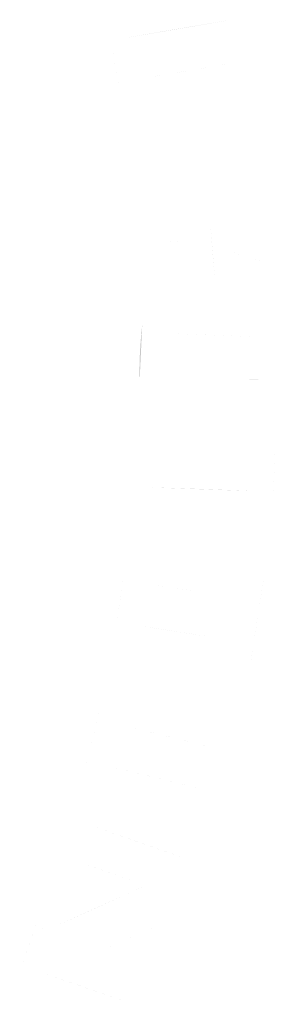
# Model space of a CAD drawing. Header units: inches. Extents: x -5.1 to 19.6, y 0 to 17.7.
# Tile 21 of 25: x 19.3839 to 19.4793, y 16.6205 to 16.9872. Entities that reach past the tile are written whole.
import ezdxf

# ---------------------------------------------------------------- set-up
doc = ezdxf.new("R2010")
doc.units = ezdxf.units.IN
doc.header["$MEASUREMENT"] = 0
doc.layers.add('PDF_Solid Fills', color=7, linetype='CONTINUOUS')

msp = doc.modelspace()

# ---------------------------------------------------------------- hatches: boundary and pattern name
at = {"layer": 'PDF_Solid Fills', "transparency": 33554559}
h = msp.add_hatch(color=256, dxfattribs=at)
h.paths.add_polyline_path([(19.41726, 16.98367, 0.000205), (19.42132, 16.96015)], flags=0)
h.paths.add_polyline_path([(19.46338, 16.98721, 0.002765), (19.42307, 16.98036)], flags=0)
h.paths.add_polyline_path([(19.4289, 16.96519, 0.000437), (19.46368, 16.97106)], flags=0)
h = msp.add_hatch(color=256, dxfattribs=at)
h.paths.add_polyline_path([(19.46219, 16.90096, 0.000829), (19.47696, 16.89644)], flags=0)
h.paths.add_polyline_path([(19.43938, 16.90456, 0.002176), (19.44552, 16.90485)], flags=0)
h.paths.add_polyline_path([(19.45744, 16.91923, 0.000041), (19.44252, 16.9179)], flags=0)
h.paths.add_polyline_path([(19.45515, 16.91054, 0.002274), (19.45669, 16.89154)], flags=0)
h = msp.add_hatch(color=256, dxfattribs=at)
h.paths.add_polyline_path([(19.46189, 16.85318, 0.004024), (19.47378, 16.8532)], flags=0)
h.paths.add_polyline_path([(19.46095, 16.82831, 0.000084), (19.46189, 16.85318)], flags=0)
h.paths.add_polyline_path([(19.47934, 16.83051, 0.000394), (19.47853, 16.80826)], flags=0)
h.paths.add_polyline_path([(19.4708, 16.81164, 0.003302), (19.43282, 16.81299)], flags=0)
h.paths.add_polyline_path([(19.42749, 16.81135), (19.42749, 16.83106)], flags=0)
h.paths.add_polyline_path([(19.43582, 16.82889, 0.002481), (19.44843, 16.82889)], flags=0)
h.paths.add_polyline_path([(19.42968, 16.87358, 0.035917), (19.42868, 16.85237)], flags=0)
h.paths.add_polyline_path([(19.47261, 16.8691, 0.00041), (19.43603, 16.87047)], flags=0)
h = msp.add_hatch(color=256, dxfattribs=at)
h.paths.add_polyline_path([(19.45408, 16.73701, 0.000015), (19.46992, 16.73459)], flags=0)
h.paths.add_polyline_path([(19.45533, 16.75732, 0.00116), (19.42698, 16.76169)], flags=0)
h.paths.add_polyline_path([(19.42294, 16.78151, 0.000621), (19.41985, 16.76071)], flags=0)
h.paths.add_polyline_path([(19.43119, 16.77717, 0.000496), (19.45721, 16.77315)], flags=0)
h.paths.add_polyline_path([(19.47892, 16.79038, 0.000266), (19.46202, 16.79286)], flags=0)
h.paths.add_polyline_path([(19.47546, 16.78226, 0.000382), (19.46933, 16.7423)], flags=0)
h = msp.add_hatch(color=256, dxfattribs=at)
h.paths.add_polyline_path([(19.45165, 16.70081, 0.000521), (19.41646, 16.70933)], flags=0)
h.paths.add_polyline_path([(19.40821, 16.70718, 0.000278), (19.41373, 16.72998)], flags=0)
h.paths.add_polyline_path([(19.45642, 16.71604, 0.000431), (19.42221, 16.72441)], flags=0)
h = msp.add_hatch(color=256, dxfattribs=at)
h.paths.add_polyline_path([(19.39174, 16.63247, 0.000945), (19.42638, 16.62047)], flags=0)
h.paths.add_polyline_path([(19.38392, 16.63228, 0.004133), (19.38461, 16.63083)], flags=0)
h.paths.add_polyline_path([(19.38392, 16.63228, 0.000714), (19.39069, 16.65181)], flags=0)
h.paths.add_polyline_path([(19.39169, 16.65172, 0.001104), (19.39255, 16.64831)], flags=0)
h.paths.add_polyline_path([(19.39809, 16.64991, 0.002038), (19.42294, 16.66112)], flags=0)
h.paths.add_polyline_path([(19.43084, 16.66453, 0.002643), (19.42294, 16.66112)], flags=0)
h.paths.add_polyline_path([(19.42719, 16.66612, 0.000865), (19.40546, 16.6737)], flags=0)
h.paths.add_polyline_path([(19.44624, 16.67464, 0.000921), (19.41071, 16.68699)], flags=0)
h.paths.add_polyline_path([(19.44161, 16.65251, 0.000498), (19.44394, 16.6492)], flags=0)
h.paths.add_polyline_path([(19.44161, 16.65251, 0.000158), (19.41474, 16.64064)], flags=0)

doc.saveas('drawing.dxf')
